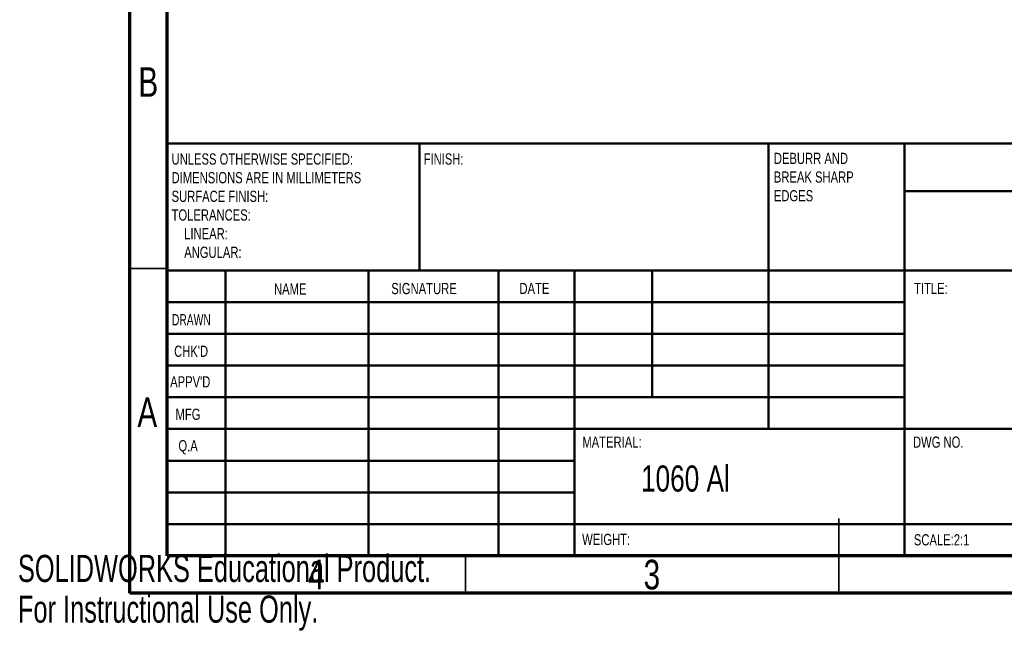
# Model space of a CAD drawing. Header units: millimetres. Extents: x 0 to 205, y 0 to 292.
# Tile 1 of 11: x 0 to 132, y 0 to 82. Entities that reach past the tile are written whole.
import ezdxf

# ---------------------------------------------------------------- set-up
doc = ezdxf.new("R2010")
doc.units = ezdxf.units.MM
doc.styles.add('SLDTEXTSTYLE0', font='TXT', dxfattribs={"width": 0.75})
doc.styles.add('SLDTEXTSTYLE1', font='TXT', dxfattribs={"width": 0.686449})
doc.styles.add('SLDTEXTSTYLE3', font='TXT', dxfattribs={"width": 0.7})

# ---------------------------------------------------------------- blocks, each defined once
blk = doc.blocks.new('SW_NOTE_0')
at = {"color": 0, "linetype": 'Continuous', "lineweight": 0, "char_height": 1.5, "attachment_point": 1, "style": 'SLDTEXTSTYLE0'}
for s, insert in [('UNLESS OTHERWISE SPECIFIED:', (0, 1.93)), ('DIMENSIONS ARE IN MILLIMETERS', (0, -0.57)), ('SURFACE FINISH:', (0, -3.07)), ('TOLERANCES:', (0, -5.57)), ('LINEAR:', (1.69, -8.07)), ('ANGULAR:', (1.69, -10.57))]:
    blk.add_mtext(s, dxfattribs=dict(at, insert=insert))
blk = doc.blocks.new('SW_NOTE_0_1')
at = {"color": 0, "linetype": 'Continuous', "lineweight": 0, "char_height": 1.5, "attachment_point": 1, "style": 'SLDTEXTSTYLE0'}
for s, insert in [('DEBURR AND', (0, 1.93)), ('BREAK SHARP', (0, -0.57)), ('EDGES', (0, -3.07))]:
    blk.add_mtext(s, dxfattribs=dict(at, insert=insert))
blk = doc.blocks.new('SW_NOTE_0_2')
at = {"color": 0, "linetype": 'Continuous', "lineweight": 0, "char_height": 6.35, "attachment_point": 2, "style": 'SLDTEXTSTYLE0'}
for s, insert in [('Course', (14.29, 8.19)), ('adjustment screw', (14.25, 0.07))]:
    blk.add_mtext(s, dxfattribs=dict(at, insert=insert))

msp = doc.modelspace()

# ---------------------------------------------------------------- linework, layer by layer
at = {"color": 7, "linetype": 'Continuous', "lineweight": 70}
for p, q in [((15, 5), (15, 292)), ((20, 10), (20, 287)), ((200, 10), (20, 10)), ((205, 5), (15, 5))]:
    msp.add_line(p, q, dxfattribs=at)
at = {"color": 7, "linetype": 'Continuous', "lineweight": 50}
for p, q in [((20, 65.25), (200, 65.25)), ((20, 65.25), (20, 10)), ((53.8, 48.25), (53.8, 65.25)), ((100.6, 65.25), (100.6, 27)), ((118.8, 65.25), (118.8, 10)), ((200, 58.875), (118.8, 58.875)), ((200, 48.25), (20, 48.25)), ((27.8, 48.25), (27.8, 10)), ((46.991, 48.25), (46.991, 10)), ((64.399, 48.25), (64.399, 10)), ((74.6, 10), (74.6, 48.25)), ((85, 31.25), (85, 48.25)), ((118.8, 44), (20, 44)), ((118.8, 39.75), (20, 39.75)), ((118.8, 35.5), (20, 35.5)), ((118.8, 31.25), (20, 31.25)), ((74.6, 27), (20, 27)), ((74.6, 27), (200, 27)), ((74.6, 22.75), (20, 22.75)), ((74.6, 18.5), (20, 18.5)), ((20, 14.25), (200, 14.25))]:
    msp.add_line(p, q, dxfattribs=at)
at = {"color": 7, "linetype": 'Continuous', "lineweight": 35}
for p, q in [((20, 48.5), (15, 48.5)), ((110, 5), (110, 15)), ((60, 10), (60, 5)), ((110, 10), (110, 5))]:
    msp.add_line(p, q, dxfattribs=at)

# ---------------------------------------------------------------- block references
at = {"color": 7, "linetype": 'Continuous', "lineweight": 0}
for name, p in [('SW_NOTE_0', (20.594, 61.987)), ('SW_NOTE_0_1', (101.309, 62.069)), ('SW_NOTE_0_2', (145.835, 36.386))]:
    msp.add_blockref(name, p, dxfattribs=at)

# ---------------------------------------------------------------- texts
for s, insert, char_height, attachment_point, style in [('B', (17.471, 75.468), 3.969, 2, 'SLDTEXTSTYLE0'), ('FINISH:', (54.371, 63.919), 1.5, 1, 'SLDTEXTSTYLE0'), ('NAME', (34.322, 46.501), 1.5, 1, 'SLDTEXTSTYLE0'), ('SIGNATURE', (50.034, 46.562), 1.5, 1, 'SLDTEXTSTYLE0'), ('DATE', (67.215, 46.576), 1.5, 1, 'SLDTEXTSTYLE0'), ('TITLE:', (120.09, 46.576), 1.5, 1, 'SLDTEXTSTYLE0'), ('DRAWN', (20.643, 42.385), 1.5, 1, 'SLDTEXTSTYLE1'), ("CHK'D", (20.939, 38.162), 1.5, 1, 'SLDTEXTSTYLE0'), ("APPV'D", (20.402, 34.066), 1.5, 1, 'SLDTEXTSTYLE0'), ('A', (17.34, 31.218), 3.969, 2, 'SLDTEXTSTYLE0'), ('MFG', (21.124, 29.716), 1.5, 1, 'SLDTEXTSTYLE0'), ('Q.A', (21.509, 25.505), 1.5, 1, 'SLDTEXTSTYLE0'), ('MATERIAL:', (75.646, 25.986), 1.5, 1, 'SLDTEXTSTYLE0'), ('DWG NO.', (119.953, 25.986), 1.5, 1, 'SLDTEXTSTYLE0'), ('1060 Al', (83.504, 22.109), 3.5, 1, 'SLDTEXTSTYLE0'), ('WEIGHT:', (75.618, 12.949), 1.4986, 1, 'SLDTEXTSTYLE0'), ('SCALE:2:1', (120.074, 12.9), 1.5, 1, 'SLDTEXTSTYLE0'), ('4', (39.96, 9.468), 3.969, 2, 'SLDTEXTSTYLE0'), ('3', (84.96, 9.468), 3.969, 2, 'SLDTEXTSTYLE0')]:
    msp.add_mtext(s, dxfattribs=dict(at, insert=insert, char_height=char_height, attachment_point=attachment_point, style=style))
at = {"color": 7, "linetype": 'Continuous', "char_height": 3.633, "attachment_point": 1, "style": 'SLDTEXTSTYLE3'}
for s, insert in [('SOLIDWORKS Educational Product.', (0, 10.133)), ('For Instructional Use Only.', (0, 4.683))]:
    msp.add_mtext(s, dxfattribs=dict(at, insert=insert))

doc.saveas('drawing.dxf')
